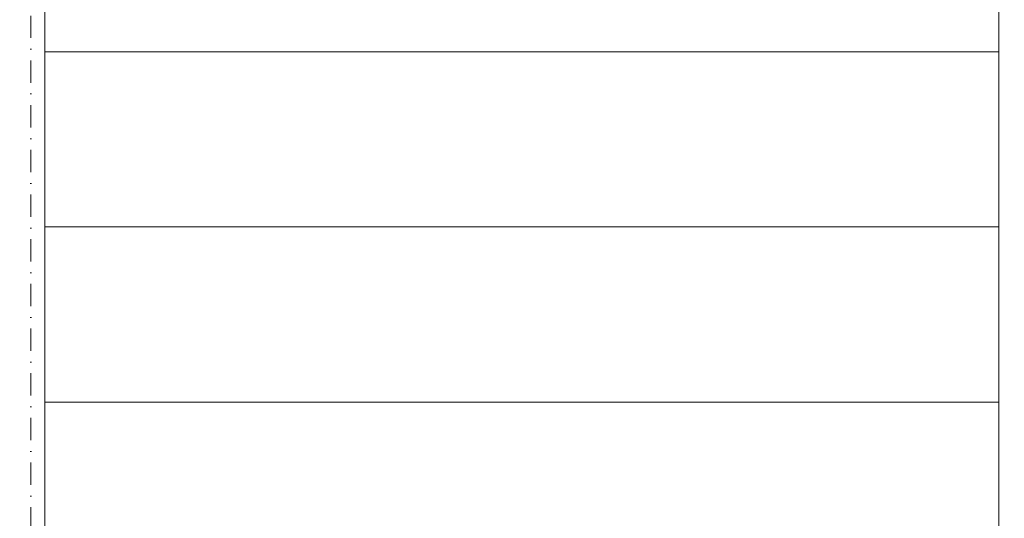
# Model space of a CAD drawing. Header units: millimetres. Extents: x 16720 to 74016, y 25810 to 81213.
# Tile 194 of 256: x 34020 to 34582, y 42817 to 43101. Entities that reach past the tile are written whole.
import ezdxf

# ---------------------------------------------------------------- set-up
doc = ezdxf.new("R2010")
doc.units = ezdxf.units.MM
doc.linetypes.add('DASHDOTX2', pattern=[50.8, 25.4, -12.7, 0, -12.7])
for name, color, linetype, lineweight in [('1', 7, 'Continuous', 9), ('_CIENKIE', 35, 'Continuous', 5), ('_OŚ', 165, 'DASHDOTX2', 9), ('_WIDOKOWE', 252, 'Continuous', 9), ('_WYMIAR', 151, 'Continuous', 9)]:
    doc.layers.add(name, color=color, linetype=linetype, lineweight=lineweight)
doc.styles.add('ROMANS 50', font='romans.shx', dxfattribs={"width": 0.7, "height": 10})
doc.dimstyles.new('DOM w 50', dxfattribs={"dimscale": 3, "dimtxt": 10, "dimasz": 0.3, "dimexe": 1.25, "dimexo": 2, "dimgap": 1, "dimtad": 1, "dimdec": 0, "dimtxsty": 'ROMANS 50', "dimblk1": 'wymgreg', "dimblk2": 'wymgregII', "dimsah": 1, "dimcen": 2.5, "dimdle": 1, "dimse1": 1, "dimse2": 1, "dimclre": 254, "dimadec": 0, "dimazin": 0, "dimtfac": 1, "dimtdec": 0, "dimtix": 1, "dimtmove": 1, "dimatfit": 3, "dimfxl": 1.25, "dimarcsym": 0})

# ---------------------------------------------------------------- blocks, each defined once
blk = doc.blocks.new('wymgreg')
at = {"layer": '1'}
for p, q in [((0, 0), (-4.95, -4.95)), ((4.77, 0), (-3.89, 0)), ((0, 5.67), (0, -5.67)), ((0, 0), (4.95, 4.95))]:
    blk.add_line(p, q, dxfattribs=at)
blk = doc.blocks.new('wymgregII')
at = {"layer": '1', "rotation": 180}
blk.add_blockref('wymgreg', (0, 0), dxfattribs=at)
blk = doc.blocks.new('*D6472')
at = {"layer": '_WYMIAR', "color": 0, "lineweight": -2}
blk.add_line((35414.31, 42213.65), (35414.31, 43520.25), dxfattribs=at)
at = {"layer": 'Defpoints', "color": 0}
for p in [(33746.71, 43521.15), (35414.31, 43521.15), (35191.27, 42212.75)]:
    blk.add_point(p, dxfattribs=at)
at = {"layer": '_WYMIAR', "color": 0, "linetype": 'ByBlock', "lineweight": -2, "xscale": 0.8999999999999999, "yscale": 0.8999999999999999, "zscale": 0.8999999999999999}
for name, p, rotation in [('wymgregII', (35414.31, 43521.15), 90), ('wymgreg', (35414.31, 42212.75), 270)]:
    blk.add_blockref(name, p, dxfattribs=dict(at, rotation=rotation))
at = {"layer": '_WYMIAR', "color": 0, "insert": (35406.31, 42866.95), "char_height": 10, "attachment_point": 5, "rotation": 90, "style": 'ROMANS 50'}
blk.add_mtext('1308', dxfattribs=at)

msp = doc.modelspace()

# ---------------------------------------------------------------- linework, layer by layer
at = {"layer": '_CIENKIE', "color": 157}
for p, q in [((34578.71, 43082.75), (34034.71, 43082.75)), ((34578.71, 42982.75), (34034.71, 42982.75)), ((34578.71, 42882.75), (34034.71, 42882.75))]:
    msp.add_line(p, q, dxfattribs=at)
at = {"layer": '_OŚ', "ltscale": 0.5}
msp.add_line((34026.71, 41994.09), (34026.71, 43592.17), dxfattribs=at)
at = {"layer": '_WIDOKOWE', "color": 157, "ltscale": 2}
for p, q in [((34034.71, 42272.75), (34034.71, 43140.13)), ((34578.71, 42272.75), (34578.71, 43140.13))]:
    msp.add_line(p, q, dxfattribs=at)

# ---------------------------------------------------------------- dimensions: what is measured, and where the dimension line sits
at = {"layer": '_WYMIAR'}
dim = msp.add_linear_dim(base=(35414.31, 43521.15), p1=(35191.27, 42212.75), p2=(33746.71, 43521.15), angle=90, dimstyle='DOM w 50', dxfattribs=at)
dim.commit()
dim.dimension.update_dxf_attribs({"geometry": '*D6472', "text_midpoint": (35406.31, 42866.95)})

doc.saveas('drawing.dxf')
